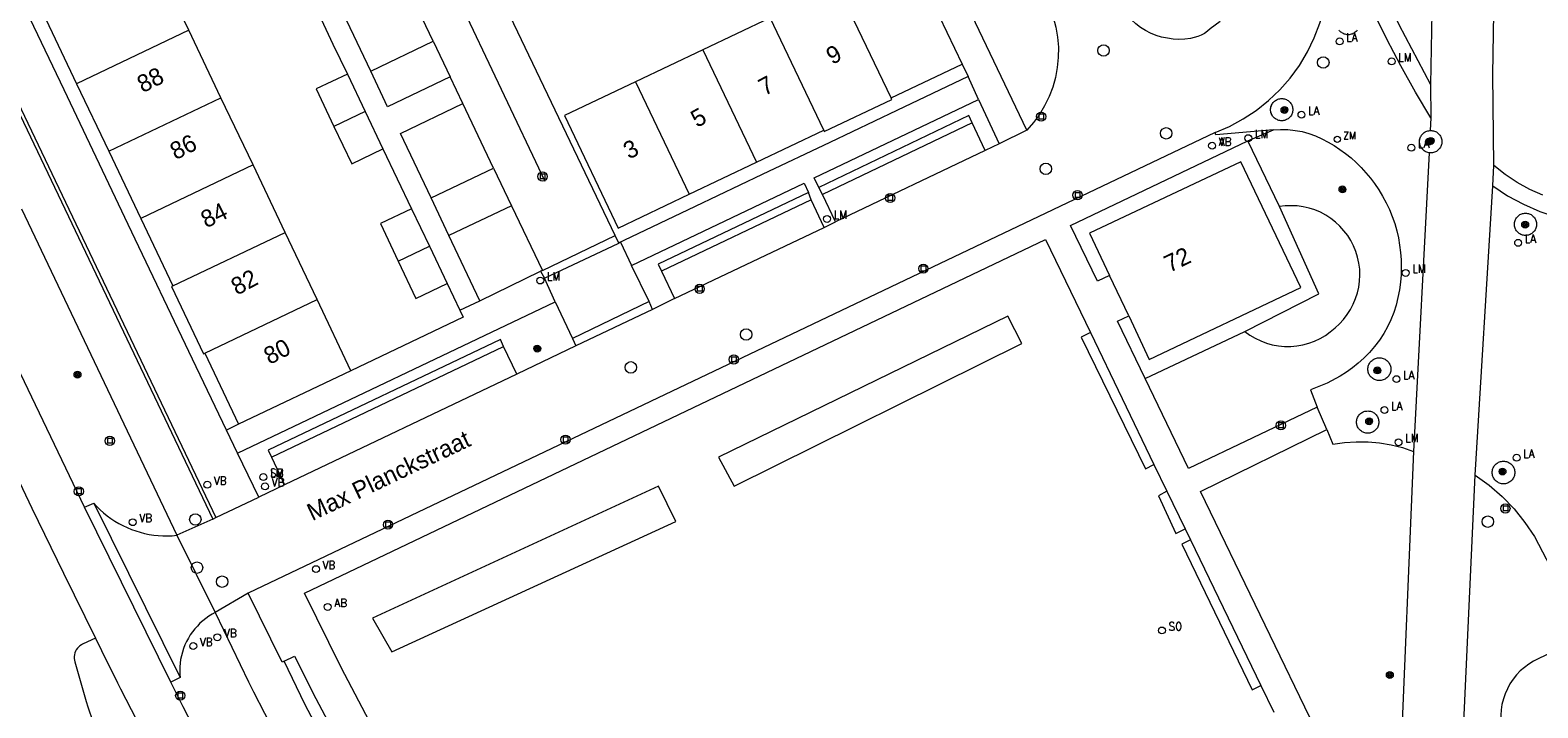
# Model space of a CAD drawing. Header units: metres. Extents: x 138165 to 154469, y 480134 to 494189.
# Tile 254 of 256: x 147945 to 148054, y 485575 to 485624. Entities that reach past the tile are written whole.
import ezdxf

# ---------------------------------------------------------------- set-up
doc = ezdxf.new("R2010")
doc.units = ezdxf.units.M
doc.header["$LTSCALE"] = 0.001
doc.header["$MEASUREMENT"] = 0
for name, color, linetype, lineweight in [('Level 5', 7, 'Continuous', 0), ('TOP-L-topo objecten punt', 7, 'Continuous', 0), ('TOP-L-topo objecten vlak', 7, 'Continuous', 0), ('TOP-L-verharding molgoot', 7, 'Continuous', 0), ('TOP-T-topo huisnummering naamgeving', 7, 'Continuous', 0)]:
    doc.layers.add(name, color=color, linetype=linetype, lineweight=lineweight)
doc.styles.add('Style-INTL_ISO', font='INTL_ISO.shx')
doc.styles.add('Style-STANDARD', font='STANDARD.shx')

# ---------------------------------------------------------------- blocks, each defined once
blk = doc.blocks.new('24')
at = {"layer": 'TOP-L-topo objecten punt', "color": 7, "linetype": 'Continuous', "lineweight": 0}
for radius in [0.025, 0.0182, 0.0115, 0.005]:
    blk.add_circle((0, 0), radius, dxfattribs=at)
blk = doc.blocks.new('40')
at = {"layer": 'TOP-L-topo objecten punt', "color": 7, "linetype": 'Continuous', "lineweight": 0}
blk.add_circle((0, 0), 0.025, dxfattribs=at)
at = {"layer": 'TOP-L-topo objecten punt', "color": 7, "linetype": 'Continuous', "lineweight": 0, "style": 'Style-STANDARD'}
blk.add_text('LA', height=0.06, dxfattribs=at).set_placement((0.048, 0))
blk = doc.blocks.new('304')
at = {"layer": 'TOP-L-topo objecten punt', "color": 7, "linetype": 'Continuous', "lineweight": 0}
blk.add_circle((0, 0), 0.0225, dxfattribs=at)
at = {"layer": 'TOP-L-topo objecten punt', "color": 7, "linetype": 'Continuous', "lineweight": 0, "style": 'Style-STANDARD'}
blk.add_text('ZM', height=0.054, dxfattribs=at).set_placement((0.043, 0))
blk = doc.blocks.new('129')
at = {"layer": 'TOP-L-topo objecten punt', "color": 7, "linetype": 'Continuous', "lineweight": 0}
blk.add_circle((0, 0), 0.025, dxfattribs=at)
at = {"layer": 'TOP-L-topo objecten punt', "color": 7, "linetype": 'Continuous', "lineweight": 0, "style": 'Style-STANDARD'}
blk.add_text('SO', height=0.06, dxfattribs=at).set_placement((0.0483, 0))
blk = doc.blocks.new('39')
at = {"layer": 'TOP-L-topo objecten punt', "color": 7, "linetype": 'Continuous', "lineweight": 0}
for p, q in [((0.0175, 0.0175), (-0.0175, 0.0175)), ((-0.0175, 0.0175), (-0.0175, -0.0175)), ((0.0175, 0.0175), (0.0175, -0.0175)), ((0.0175, -0.0175), (-0.0175, -0.0175))]:
    blk.add_line(p, q, dxfattribs=at)
blk.add_circle((0, 0), 0.0332, dxfattribs=at)
blk = doc.blocks.new('*U13')
at = {"layer": 'Level 5', "color": 7, "linetype": 'Continuous', "lineweight": 0}
blk.add_circle((0, 0), 0.0415, dxfattribs=at)
blk = doc.blocks.new('150')
at = {"layer": 'Level 5', "color": 7, "linetype": 'Continuous', "lineweight": 0}
blk.add_blockref('*U13', (0, 0), dxfattribs=at)
blk = doc.blocks.new('16')
at = {"layer": 'TOP-L-topo objecten punt', "color": 7, "linetype": 'Continuous', "lineweight": 0}
blk.add_circle((0, 0), 0.025, dxfattribs=at)
at = {"layer": 'TOP-L-topo objecten punt', "color": 7, "linetype": 'Continuous', "lineweight": 0, "style": 'Style-STANDARD'}
blk.add_text('LM', height=0.06, dxfattribs=at).set_placement((0.0483, 0))
blk = doc.blocks.new('11')
at = {"layer": 'TOP-L-topo objecten punt', "color": 7, "linetype": 'Continuous', "lineweight": 0}
blk.add_circle((0, 0), 0.025, dxfattribs=at)
at = {"layer": 'TOP-L-topo objecten punt', "color": 7, "linetype": 'Continuous', "lineweight": 0, "style": 'Style-STANDARD'}
blk.add_text('AB', height=0.06, dxfattribs=at).set_placement((0.0483, 0))
blk = doc.blocks.new('14')
at = {"layer": 'TOP-L-topo objecten punt', "color": 7, "linetype": 'Continuous', "lineweight": 0}
blk.add_circle((0, 0), 0.025, dxfattribs=at)
at = {"layer": 'TOP-L-topo objecten punt', "color": 7, "linetype": 'Continuous', "lineweight": 0, "style": 'Style-STANDARD'}
blk.add_text('VB', height=0.06, dxfattribs=at).set_placement((0.0483, 0))
blk = doc.blocks.new('175')
at = {"layer": 'TOP-L-topo objecten punt', "color": 7, "linetype": 'Continuous', "lineweight": 0}
blk.add_circle((0, 0), 0.025, dxfattribs=at)
at = {"layer": 'TOP-L-topo objecten punt', "color": 7, "linetype": 'Continuous', "lineweight": 0, "style": 'Style-STANDARD'}
blk.add_text('SB', height=0.06, dxfattribs=at).set_placement((0.0483, 0))

msp = doc.modelspace()

# ---------------------------------------------------------------- linework, layer by layer
at = {"layer": 'TOP-L-topo objecten vlak', "flags": 128}
for points in [[(147884.77, 485741.57), (147957.77, 485588.5)], [(147885.01, 485741.7), (147958, 485588.6)], [(147878.57, 485731.32), (147879.18, 485728.69), (147879.73, 485726.46), (147880.47, 485724.27), (147881.39, 485722.16), (147942.42, 485594.01), (147944.68, 485589.29), (147946.97, 485584.58), (147949.29, 485579.88)], [(148047.82, 485638.49), (148046.53, 485638.45), (148045.24, 485638.53), (148043.97, 485638.71), (148042.72, 485639.01), (148042, 485639.23), (148041.3, 485639.52), (148040.62, 485639.86), (148039.98, 485640.27), (148039.37, 485640.72), (148038.81, 485641.22), (148038.29, 485641.78), (148037.82, 485642.37), (148037.4, 485643), (148035.58, 485642.14), (148039.6, 485633.64), (148041.62, 485628.66), (148043.66, 485624.31), (148045.95, 485619.96)], [(148047.82, 485638.49), (148047.55, 485637.47), (148046.72, 485633.42), (148046.21, 485629.31), (148046.04, 485625.17), (148045.95, 485619.96)], [(148050.54, 485614.1), (148050.47, 485620.69), (148050.57, 485626.66), (148051.22, 485632.59), (148052.41, 485638.44)], [(147973.73, 485623.11), (147969.27, 485632.48)], [(148030.35, 485616.48), (148031.39, 485616.93), (148032.39, 485617.47), (148033.33, 485618.09), (148034.22, 485618.8), (148035.04, 485619.58), (148035.79, 485620.43), (148036.46, 485621.35), (148037.05, 485622.32), (148037.54, 485623.34), (148037.95, 485624.4), (148038.28, 485625.41), (148038.52, 485626.45), (148038.67, 485627.51), (148038.73, 485628.57), (148038.7, 485629.64), (148038.58, 485630.69), (148038.37, 485631.74), (148038.07, 485632.76)], [(148045.98, 485617.56), (148044.86, 485619.42), (148043.8, 485621.32), (148042.8, 485623.25), (148038.07, 485632.76)], [(147969.21, 485620.92), (147964.75, 485630.33)], [(147956.05, 485623.89), (147953.58, 485629.03)], [(148008.16, 485629.58), (148012.04, 485621.45)], [(148016.72, 485616.65), (148011.95, 485626.68), (148014.33, 485627.83)], [(148030.72, 485624.53), (148030.01, 485623.99), (148029.8, 485623.82), (148029.58, 485623.67), (148029.34, 485623.55), (148029.1, 485623.44), (148028.84, 485623.36), (148028.58, 485623.3), (148028.16, 485623.25), (148027.74, 485623.23), (148027.32, 485623.25), (148026.9, 485623.31), (148026.48, 485623.4), (148026.08, 485623.52), (148025.69, 485623.68), (148025.31, 485623.88), (148024.95, 485624.1), (148024.61, 485624.35), (148024.3, 485624.64), (148024.01, 485624.94), (148023.74, 485625.27), (148022.16, 485628.52)], [(148006.89, 485618.99), (148003.01, 485627.12)], [(148018.31, 485625.7), (148018.38, 485625.52), (148018.63, 485624.83), (148018.82, 485624.12), (148018.95, 485623.4), (148019.01, 485622.66), (148019, 485621.93), (148018.93, 485621.2), (148018.79, 485620.48), (148018.6, 485619.77), (148018.33, 485619.09), (148018.01, 485618.43), (148017.63, 485617.8), (148017.2, 485617.21), (148016.72, 485616.65)], [(147958.76, 485594.94), (147956.3, 485600.08), (147951.66, 485609.83), (147949.33, 485614.7), (147947.01, 485619.58), (147944.56, 485624.72)], [(147945.46, 485625.15), (147947.91, 485620.01)], [(147965.45, 485625.05), (147966.48, 485622.88), (147967.52, 485620.71)], [(147986.92, 485609.02), (147979.04, 485625.47)], [(147998.14, 485624.8), (147993.27, 485622.48)], [(148002.02, 485616.67), (147998.14, 485624.8)], [(147956.05, 485623.89), (147947.91, 485620.01)], [(147958.37, 485619.01), (147956.05, 485623.89)], [(148040.65, 485623.91), (148040.61, 485623.86), (148040.56, 485623.81), (148040.51, 485623.76), (148040.46, 485623.72), (148040.4, 485623.68), (148040.33, 485623.65), (148040.27, 485623.62), (148040.2, 485623.6), (148040.13, 485623.58), (148040.06, 485623.57), (148039.99, 485623.57), (148039.92, 485623.57), (148039.85, 485623.58), (148039.78, 485623.6), (148039.71, 485623.62), (148039.65, 485623.65), (148039.59, 485623.68), (148039.53, 485623.72), (148039.47, 485623.76), (148039.42, 485623.81), (148039.37, 485623.86), (148039.33, 485623.91)], [(147969.21, 485620.92), (147973.73, 485623.11)], [(147973.73, 485623.11), (147974.96, 485620.52)], [(147993.27, 485622.48), (147988.39, 485620.15)], [(147993.27, 485622.48), (147997.14, 485614.34)], [(148006.89, 485618.99), (148012.04, 485621.45)], [(148012.04, 485621.45), (148012.47, 485620.54)], [(147967.52, 485620.71), (147965.26, 485619.64), (147966.55, 485616.93)], [(147967.52, 485620.71), (147968.81, 485618.01)], [(147974.96, 485620.52), (147970.43, 485618.34), (147969.21, 485620.92)], [(147975.89, 485618.59), (147974.96, 485620.52)], [(147988.39, 485620.15), (147983.24, 485617.71), (147987.12, 485609.57), (147992.27, 485612.02)], [(148012.47, 485620.54), (148007.32, 485618.09), (148002.45, 485615.77), (147997.57, 485613.44), (147992.7, 485611.12), (147987.55, 485608.66), (147987.29, 485608.56)], [(147988.39, 485620.15), (147992.27, 485612.02)], [(148013.22, 485618.88), (148012.47, 485620.54)], [(147947.91, 485620.01), (147950.24, 485615.13)], [(147950.24, 485615.13), (147958.37, 485619.01)], [(147960.69, 485614.14), (147958.37, 485619.01)], [(148002.02, 485616.67), (148002.06, 485616.57), (148006.94, 485618.89), (148006.89, 485618.99)], [(148035.98, 485618.14), (148035.98, 485618.07), (148035.97, 485618.01), (148035.96, 485617.94), (148035.93, 485617.87), (148035.91, 485617.81), (148035.88, 485617.74), (148035.84, 485617.68), (148035.8, 485617.63), (148035.75, 485617.58), (148035.7, 485617.53), (148035.64, 485617.49), (148035.58, 485617.45), (148035.52, 485617.42), (148035.45, 485617.39), (148035.39, 485617.37), (148035.32, 485617.35), (148035.25, 485617.34), (148035.18, 485617.34), (148035.11, 485617.34), (148035.04, 485617.35), (148034.97, 485617.37), (148034.91, 485617.39), (148034.84, 485617.42), (148034.78, 485617.45), (148034.72, 485617.49), (148034.66, 485617.53), (148034.61, 485617.58), (148034.57, 485617.63), (148034.52, 485617.68), (148034.48, 485617.74), (148034.45, 485617.81), (148034.43, 485617.87), (148034.4, 485617.94), (148034.39, 485618.01), (148034.38, 485618.07), (148034.38, 485618.14), (148034.38, 485618.21), (148034.39, 485618.28), (148034.4, 485618.35), (148034.43, 485618.42), (148034.45, 485618.48), (148034.48, 485618.55), (148034.52, 485618.6), (148034.57, 485618.66), (148034.61, 485618.71), (148034.66, 485618.76), (148034.72, 485618.8), (148034.78, 485618.84), (148034.84, 485618.87), (148034.91, 485618.9), (148034.97, 485618.92), (148035.04, 485618.93), (148035.11, 485618.95), (148035.18, 485618.95), (148035.25, 485618.95), (148035.32, 485618.93), (148035.39, 485618.92), (148035.45, 485618.9), (148035.52, 485618.87), (148035.58, 485618.84), (148035.64, 485618.8), (148035.7, 485618.76), (148035.75, 485618.71), (148035.8, 485618.66), (148035.84, 485618.6), (148035.88, 485618.55), (148035.91, 485618.48), (148035.93, 485618.42), (148035.96, 485618.35), (148035.97, 485618.28), (148035.98, 485618.21), (148035.98, 485618.14)], [(148045.95, 485619.96), (148045.98, 485617.56)], [(147968.81, 485618.01), (147966.55, 485616.93)], [(147968.81, 485618.01), (147970.1, 485615.3)], [(147973.59, 485611.75), (147971.36, 485616.42), (147975.89, 485618.59)], [(147978.11, 485613.9), (147975.89, 485618.59)], [(148001.65, 485612.51), (148001.33, 485613.2), (148013.22, 485618.88)], [(148013.22, 485618.88), (148014.73, 485615.66)], [(147966.55, 485616.93), (147967.84, 485614.22), (147970.1, 485615.3)], [(148012.76, 485617.18), (148012.52, 485617.72), (148001.65, 485612.51)], [(148012.76, 485617.18), (148001.93, 485612.01)], [(148013.7, 485615.19), (148012.76, 485617.18)], [(148045.98, 485617.56), (148045.93, 485616.64)], [(148030.35, 485616.48), (147960.34, 485583.14)], [(147997.14, 485614.34), (148002.02, 485616.67)], [(148014.73, 485615.66), (148013.7, 485615.19)], [(148016.72, 485616.65), (148014.73, 485615.66)], [(148022.7, 485606.14), (148021.85, 485605.73), (148019.89, 485609.76), (148032.73, 485615.89)], [(148034.58, 485616.69), (148030.41, 485616.31), (148030.35, 485616.48)], [(148032.73, 485615.89), (148034.58, 485616.69)], [(148035.01, 485611.12), (148032.73, 485615.89)], [(148034.58, 485616.69), (148035.1, 485616.71), (148035.63, 485616.7), (148036.15, 485616.64), (148036.67, 485616.55), (148037.15, 485616.42), (148037.63, 485616.24), (148038.09, 485616.03), (148038.54, 485615.8), (148038.97, 485615.54), (148039.39, 485615.26), (148039.8, 485614.97), (148040.2, 485614.65), (148040.58, 485614.31), (148040.94, 485613.96), (148041.28, 485613.58), (148041.61, 485613.19), (148041.91, 485612.79), (148042.21, 485612.34), (148042.49, 485611.88), (148042.75, 485611.4), (148042.98, 485610.91), (148043.18, 485610.41), (148043.36, 485609.9), (148043.51, 485609.38), (148043.63, 485608.86), (148043.72, 485608.33), (148043.79, 485607.8), (148043.83, 485607.26), (148043.84, 485606.72), (148043.82, 485606.19), (148043.78, 485605.66), (148043.7, 485605.1), (148043.59, 485604.54), (148043.46, 485603.99), (148043.29, 485603.45), (148043.08, 485602.93), (148042.84, 485602.42), (148042.57, 485601.93), (148042.25, 485601.45), (148041.9, 485601), (148041.53, 485600.57), (148041.13, 485600.16), (148040.71, 485599.78), (148040.3, 485599.44), (148039.86, 485599.13), (148039.41, 485598.84), (148038.47, 485598.34), (148037.26, 485597.86), (148037.74, 485596.6)], [(148045.85, 485615.02), (148045.83, 485615.02), (148045.76, 485615.04), (148045.69, 485615.06), (148045.62, 485615.09), (148045.56, 485615.12), (148045.5, 485615.16), (148045.45, 485615.2), (148045.39, 485615.25), (148045.35, 485615.3), (148045.3, 485615.36), (148045.27, 485615.42), (148045.23, 485615.48), (148045.2, 485615.55), (148045.18, 485615.61), (148045.17, 485615.68), (148045.16, 485615.75), (148045.16, 485615.82), (148045.16, 485615.9), (148045.17, 485615.97), (148045.18, 485616.03), (148045.2, 485616.1), (148045.23, 485616.17), (148045.27, 485616.23), (148045.3, 485616.29), (148045.35, 485616.35), (148045.39, 485616.4), (148045.45, 485616.45), (148045.5, 485616.49), (148045.56, 485616.53), (148045.62, 485616.56), (148045.69, 485616.59), (148045.76, 485616.61), (148045.83, 485616.62), (148045.9, 485616.63), (148045.93, 485616.64)], [(148045.93, 485616.64), (148045.97, 485616.64), (148046.04, 485616.63), (148046.11, 485616.62), (148046.18, 485616.61), (148046.25, 485616.59), (148046.31, 485616.56), (148046.38, 485616.53), (148046.43, 485616.49), (148046.49, 485616.45), (148046.54, 485616.4), (148046.59, 485616.35), (148046.63, 485616.29), (148046.67, 485616.23), (148046.7, 485616.17), (148046.73, 485616.1), (148046.75, 485616.03), (148046.77, 485615.97), (148046.78, 485615.9), (148046.78, 485615.82), (148046.78, 485615.75), (148046.77, 485615.68), (148046.75, 485615.61), (148046.73, 485615.55), (148046.7, 485615.48), (148046.67, 485615.42), (148046.63, 485615.36), (148046.59, 485615.3), (148046.54, 485615.25), (148046.49, 485615.2), (148046.43, 485615.16), (148046.38, 485615.12), (148046.31, 485615.09), (148046.25, 485615.06), (148046.18, 485615.04), (148046.11, 485615.02), (148046.04, 485615.02), (148045.97, 485615.01), (148045.9, 485615.02), (148045.85, 485615.02)], [(147950.24, 485615.13), (147952.56, 485610.26)], [(147970.1, 485615.3), (147971.13, 485613.13), (147972.17, 485610.97)], [(148013.7, 485615.19), (148002.86, 485610.03)], [(148045.85, 485615.02), (148044.73, 485593.39)], [(147960.69, 485614.14), (147952.56, 485610.26)], [(147963.02, 485609.26), (147960.69, 485614.14)], [(147973.59, 485611.75), (147978.11, 485613.9)], [(147978.11, 485613.9), (147979.4, 485611.18)], [(147992.27, 485612.02), (147997.14, 485614.34)], [(148024.1, 485603.21), (148025.58, 485600.06), (148036.56, 485605.27), (148032.23, 485614.37), (148021.27, 485609.21), (148022.7, 485606.14)], [(148050.46, 485612.62), (148050.54, 485614.1)], [(148054.09, 485611.95), (148053.14, 485612.37), (148052.22, 485612.87), (148051.35, 485613.45), (148050.54, 485614.1)], [(147988.1, 485606.87), (148000.6, 485612.83), (148000.91, 485612.15)], [(148001.93, 485612.01), (148001.65, 485612.51)], [(148049.2, 485591.67), (148050.46, 485612.62)], [(148050.46, 485612.62), (148051.54, 485611.91), (148052.68, 485611.3), (148053.86, 485610.78), (148055.08, 485610.37), (148056.34, 485610.07), (148057.61, 485609.87), (148058.9, 485609.78), (148060.19, 485609.81), (148061.47, 485609.94), (148062.74, 485610.18), (148063.98, 485610.53), (148065.19, 485610.99), (148066.35, 485611.54)], [(147974.88, 485609.04), (147973.59, 485611.75)], [(148000.91, 485612.15), (147990.02, 485606.95), (147990.28, 485606.45)], [(148001.11, 485611.61), (147990.28, 485606.45)], [(148001.11, 485611.61), (148000.91, 485612.15)], [(148002.05, 485609.62), (148001.11, 485611.61)], [(148002.86, 485610.03), (148001.93, 485612.01)], [(147943.92, 485610.96), (147955.17, 485587.32)], [(147952.56, 485610.26), (147954.88, 485605.39)], [(147972.17, 485610.97), (147969.91, 485609.89), (147971.2, 485607.18)], [(147972.17, 485610.97), (147973.46, 485608.26)], [(147979.4, 485611.18), (147974.88, 485609.04)], [(147979.4, 485611.18), (147981.66, 485606.5)], [(148032.52, 485602.08), (148032.88, 485601.82), (148033.26, 485601.59), (148033.66, 485601.4), (148034.07, 485601.24), (148034.5, 485601.12), (148034.94, 485601.04), (148035.38, 485601), (148035.83, 485600.99), (148036.27, 485601.03), (148036.71, 485601.11), (148037.14, 485601.23), (148037.55, 485601.38), (148037.96, 485601.57), (148038.34, 485601.79), (148038.7, 485602.05), (148039.04, 485602.34), (148039.36, 485602.64), (148039.66, 485602.96), (148039.92, 485603.3), (148040.16, 485603.67), (148040.36, 485604.05), (148040.53, 485604.46), (148040.66, 485604.87), (148040.76, 485605.29), (148040.82, 485605.73), (148040.84, 485606.16), (148040.83, 485606.6), (148040.77, 485607.03), (148040.68, 485607.46), (148040.55, 485607.87), (148040.39, 485608.28), (148040.19, 485608.66), (148039.96, 485609.03), (148039.69, 485609.38), (148039.4, 485609.7), (148039.08, 485610), (148038.74, 485610.27), (148038.37, 485610.51), (148037.99, 485610.71), (148037.58, 485610.88), (148037.17, 485611.01), (148036.74, 485611.11), (148036.31, 485611.17), (148035.88, 485611.19), (148035.44, 485611.18), (148035.01, 485611.12)], [(148032.52, 485602.08), (148037.88, 485604.81), (148035.01, 485611.12)], [(148053.64, 485609.84), (148053.64, 485609.77), (148053.62, 485609.7), (148053.61, 485609.63), (148053.59, 485609.56), (148053.56, 485609.5), (148053.53, 485609.44), (148053.49, 485609.38), (148053.45, 485609.32), (148053.4, 485609.27), (148053.35, 485609.22), (148053.3, 485609.18), (148053.24, 485609.14), (148053.17, 485609.11), (148053.11, 485609.08), (148053.04, 485609.06), (148052.97, 485609.05), (148052.9, 485609.04), (148052.83, 485609.03), (148052.76, 485609.04), (148052.69, 485609.05), (148052.62, 485609.06), (148052.56, 485609.08), (148052.49, 485609.11), (148052.43, 485609.14), (148052.37, 485609.18), (148052.32, 485609.22), (148052.27, 485609.27), (148052.22, 485609.32), (148052.17, 485609.38), (148052.14, 485609.44), (148052.1, 485609.5), (148052.08, 485609.56), (148052.06, 485609.63), (148052.04, 485609.7), (148052.03, 485609.77), (148052.03, 485609.84), (148052.03, 485609.91), (148052.04, 485609.98), (148052.06, 485610.05), (148052.08, 485610.11), (148052.1, 485610.18), (148052.14, 485610.24), (148052.17, 485610.3), (148052.22, 485610.36), (148052.27, 485610.41), (148052.32, 485610.46), (148052.37, 485610.5), (148052.43, 485610.54), (148052.49, 485610.57), (148052.56, 485610.59), (148052.62, 485610.62), (148052.69, 485610.63), (148052.76, 485610.64), (148052.83, 485610.64), (148052.9, 485610.64), (148052.97, 485610.63), (148053.04, 485610.62), (148053.11, 485610.59), (148053.17, 485610.57), (148053.24, 485610.54), (148053.3, 485610.5), (148053.35, 485610.46), (148053.4, 485610.41), (148053.45, 485610.36), (148053.49, 485610.3), (148053.53, 485610.24), (148053.56, 485610.18), (148053.59, 485610.11), (148053.61, 485610.05), (148053.62, 485609.98), (148053.64, 485609.91), (148053.64, 485609.84)], [(147954.88, 485605.39), (147963.02, 485609.26)], [(147965.34, 485604.39), (147963.02, 485609.26)], [(147991.2, 485604.47), (148002.05, 485609.62)], [(148002.05, 485609.62), (148002.86, 485610.03)], [(148038.11, 485567.34), (148038.64, 485566.25), (147992.01, 485543.84), (147990.63, 485543.2), (147989.23, 485542.63), (147987.79, 485542.15), (147972.86, 485567.2), (147969.88, 485572.42), (147967.07, 485577.74), (147964.43, 485583.14), (148018.07, 485608.75), (148021.33, 485602.01)], [(147971.2, 485607.18), (147973.46, 485608.26)], [(147973.46, 485608.26), (147974.75, 485605.55)], [(147977.12, 485604.31), (147974.88, 485609.04)], [(147981.66, 485606.5), (147986.92, 485609.02)], [(147981.79, 485605.93), (147987.17, 485608.48)], [(147987.17, 485608.48), (147986.92, 485609.02)], [(147987.29, 485608.56), (147987.17, 485608.48)], [(147987.29, 485608.56), (147988.1, 485606.87)], [(147971.2, 485607.18), (147972.49, 485604.47), (147974.75, 485605.55)], [(147977.12, 485604.31), (147981.51, 485606.46)], [(147981.66, 485606.5), (147981.51, 485606.46)], [(147981.51, 485606.46), (147981.79, 485605.93)], [(147982.56, 485604.22), (147981.79, 485605.93)], [(147989.38, 485604.24), (147988.1, 485606.87)], [(147990.28, 485606.45), (147991.2, 485604.47)], [(148024.1, 485603.21), (148022.7, 485606.14)], [(147954.88, 485605.39), (147954.79, 485605.34), (147957.11, 485600.46), (147957.21, 485600.51)], [(147974.75, 485605.55), (147975.67, 485603.62)], [(147957.21, 485600.51), (147965.34, 485604.39)], [(147959.57, 485593.27), (147982.56, 485604.22)], [(147967.78, 485599.24), (147965.34, 485604.39)], [(147975.67, 485603.62), (147977.12, 485604.31)], [(147982.56, 485604.22), (147983.83, 485601.57)], [(147989.38, 485604.24), (147983.83, 485601.57)], [(147989.61, 485603.68), (147984.06, 485601.05)], [(147989.61, 485603.68), (147989.38, 485604.24)], [(147991.2, 485604.47), (147989.61, 485603.68)], [(147975.67, 485603.62), (147975.91, 485603.11), (147967.78, 485599.24)], [(148016.35, 485601.2), (148015.34, 485603.18), (147994.4, 485592.97), (147995.53, 485590.87), (148016.35, 485601.2)], [(148025.29, 485598.68), (148023.3, 485602.83), (148024.1, 485603.21)], [(147948.48, 485589.35), (147942.51, 485601.86)], [(147978.84, 485601), (147978.6, 485601.51), (147961.78, 485593.49), (147962.02, 485592.98)], [(147983.83, 485601.57), (147984.06, 485601.05)], [(148021.33, 485602.01), (148020.66, 485601.68), (148025.32, 485592.14), (148025.93, 485592.46)], [(148021.33, 485602.01), (148025.93, 485592.46)], [(148025.29, 485598.68), (148032.52, 485602.08)], [(147957.21, 485600.51), (147959.65, 485595.36)], [(147962.02, 485592.98), (147978.84, 485601)], [(147979.79, 485598.99), (147978.84, 485601)], [(147984.06, 485601.05), (147979.79, 485598.99)], [(148043.08, 485599.35), (148043.08, 485599.28), (148043.07, 485599.21), (148043.05, 485599.14), (148043.03, 485599.07), (148043, 485599), (148042.97, 485598.94), (148042.93, 485598.88), (148042.89, 485598.82), (148042.84, 485598.77), (148042.78, 485598.72), (148042.73, 485598.67), (148042.67, 485598.63), (148042.6, 485598.6), (148042.53, 485598.57), (148042.46, 485598.55), (148042.39, 485598.54), (148042.32, 485598.53), (148042.25, 485598.52), (148042.18, 485598.53), (148042.11, 485598.54), (148042.04, 485598.55), (148041.97, 485598.57), (148041.9, 485598.6), (148041.84, 485598.63), (148041.77, 485598.67), (148041.72, 485598.72), (148041.66, 485598.77), (148041.61, 485598.82), (148041.57, 485598.88), (148041.53, 485598.94), (148041.5, 485599), (148041.47, 485599.07), (148041.45, 485599.14), (148041.43, 485599.21), (148041.42, 485599.28), (148041.42, 485599.35), (148041.42, 485599.42), (148041.43, 485599.5), (148041.45, 485599.57), (148041.47, 485599.64), (148041.5, 485599.7), (148041.53, 485599.77), (148041.57, 485599.83), (148041.61, 485599.89), (148041.66, 485599.94), (148041.72, 485599.99), (148041.77, 485600.03), (148041.84, 485600.07), (148041.9, 485600.1), (148041.97, 485600.13), (148042.04, 485600.15), (148042.11, 485600.17), (148042.18, 485600.18), (148042.25, 485600.18), (148042.32, 485600.18), (148042.39, 485600.17), (148042.46, 485600.15), (148042.53, 485600.13), (148042.6, 485600.1), (148042.67, 485600.07), (148042.73, 485600.03), (148042.78, 485599.99), (148042.84, 485599.94), (148042.89, 485599.89), (148042.93, 485599.83), (148042.97, 485599.77), (148043, 485599.7), (148043.03, 485599.64), (148043.05, 485599.57), (148043.07, 485599.5), (148043.08, 485599.42), (148043.08, 485599.35)], [(147967.78, 485599.24), (147959.65, 485595.36)], [(147979.79, 485598.99), (147962.98, 485590.97)], [(148037.74, 485596.6), (148028.42, 485592.16), (148025.29, 485598.68)], [(148038.45, 485594.98), (148037.74, 485596.6)], [(148042.22, 485595.52), (148042.21, 485595.45), (148042.2, 485595.38), (148042.19, 485595.31), (148042.17, 485595.24), (148042.14, 485595.17), (148042.11, 485595.11), (148042.07, 485595.05), (148042.03, 485595), (148041.98, 485594.95), (148041.93, 485594.9), (148041.87, 485594.85), (148041.81, 485594.82), (148041.75, 485594.78), (148041.68, 485594.76), (148041.62, 485594.74), (148041.55, 485594.72), (148041.48, 485594.71), (148041.41, 485594.71), (148041.34, 485594.71), (148041.27, 485594.72), (148041.2, 485594.74), (148041.13, 485594.76), (148041.07, 485594.78), (148041, 485594.82), (148040.95, 485594.85), (148040.89, 485594.9), (148040.84, 485594.95), (148040.79, 485595), (148040.75, 485595.05), (148040.71, 485595.11), (148040.68, 485595.17), (148040.65, 485595.24), (148040.63, 485595.31), (148040.61, 485595.38), (148040.6, 485595.45), (148040.6, 485595.52), (148040.6, 485595.59), (148040.61, 485595.66), (148040.63, 485595.73), (148040.65, 485595.79), (148040.68, 485595.86), (148040.71, 485595.92), (148040.75, 485595.98), (148040.79, 485596.04), (148040.84, 485596.09), (148040.89, 485596.14), (148040.95, 485596.18), (148041, 485596.22), (148041.07, 485596.25), (148041.13, 485596.28), (148041.2, 485596.3), (148041.27, 485596.31), (148041.34, 485596.32), (148041.41, 485596.33), (148041.48, 485596.32), (148041.55, 485596.31), (148041.62, 485596.3), (148041.68, 485596.28), (148041.75, 485596.25), (148041.81, 485596.22), (148041.87, 485596.18), (148041.93, 485596.14), (148041.98, 485596.09), (148042.03, 485596.04), (148042.07, 485595.98), (148042.11, 485595.92), (148042.14, 485595.86), (148042.17, 485595.79), (148042.19, 485595.73), (148042.2, 485595.66), (148042.21, 485595.59), (148042.22, 485595.52)], [(147959.65, 485595.36), (147958.76, 485594.94)], [(147959.57, 485593.27), (147958.76, 485594.94)], [(148042.26, 485563.7), (148029.31, 485590.49), (148038.45, 485594.98)], [(148038.45, 485594.98), (148038.89, 485593.91), (148039.73, 485594.04), (148040.58, 485594.1), (148041.43, 485594.1), (148042.27, 485594.02), (148043.11, 485593.88), (148043.93, 485593.67), (148044.73, 485593.39)], [(147961.12, 485590.09), (147959.57, 485593.27)], [(147962.02, 485592.98), (147962.98, 485590.97)], [(148044.73, 485593.39), (148043.74, 485569.78), (148043.66, 485568.52), (148043.47, 485567.28), (148043.17, 485566.05), (148042.77, 485564.86), (148042.26, 485563.7)], [(148025.93, 485592.46), (148026.86, 485590.51)], [(148044.88, 485559.89), (148045.66, 485560.83), (148046.34, 485561.85), (148046.92, 485562.92), (148047.4, 485564.04), (148047.78, 485565.21), (148048.04, 485566.4), (148049.2, 485591.67)], [(148049.2, 485591.67), (148050.21, 485590.94), (148051.15, 485590.13), (148052.01, 485589.23), (148052.79, 485588.26), (148053.48, 485587.23), (148054.07, 485586.13), (148055.61, 485583.18), (148057.02, 485579.98)], [(148052.05, 485591.87), (148052.05, 485591.8), (148052.04, 485591.73), (148052.03, 485591.66), (148052.01, 485591.59), (148051.98, 485591.52), (148051.95, 485591.46), (148051.91, 485591.4), (148051.86, 485591.34), (148051.82, 485591.29), (148051.76, 485591.24), (148051.71, 485591.2), (148051.65, 485591.16), (148051.58, 485591.13), (148051.52, 485591.1), (148051.45, 485591.08), (148051.38, 485591.06), (148051.31, 485591.06), (148051.24, 485591.05), (148051.17, 485591.06), (148051.1, 485591.06), (148051.03, 485591.08), (148050.96, 485591.1), (148050.89, 485591.13), (148050.83, 485591.16), (148050.77, 485591.2), (148050.71, 485591.24), (148050.66, 485591.29), (148050.61, 485591.34), (148050.57, 485591.4), (148050.53, 485591.46), (148050.5, 485591.52), (148050.47, 485591.59), (148050.45, 485591.66), (148050.44, 485591.73), (148050.43, 485591.8), (148050.42, 485591.87), (148050.43, 485591.94), (148050.44, 485592.01), (148050.45, 485592.08), (148050.47, 485592.15), (148050.5, 485592.21), (148050.53, 485592.28), (148050.57, 485592.34), (148050.61, 485592.39), (148050.66, 485592.44), (148050.71, 485592.49), (148050.77, 485592.54), (148050.83, 485592.57), (148050.89, 485592.61), (148050.96, 485592.63), (148051.03, 485592.66), (148051.1, 485592.67), (148051.17, 485592.68), (148051.24, 485592.68), (148051.31, 485592.68), (148051.38, 485592.67), (148051.45, 485592.66), (148051.52, 485592.63), (148051.58, 485592.61), (148051.65, 485592.57), (148051.71, 485592.54), (148051.76, 485592.49), (148051.82, 485592.44), (148051.86, 485592.39), (148051.91, 485592.34), (148051.95, 485592.28), (148051.98, 485592.21), (148052.01, 485592.15), (148052.03, 485592.08), (148052.04, 485592.01), (148052.05, 485591.94), (148052.05, 485591.87)], [(147962.98, 485590.97), (147961.12, 485590.09)], [(147970.74, 485578.88), (147991.3, 485588.32), (147990.04, 485590.89), (147969.33, 485581.31), (147970.74, 485578.88)], [(147948.48, 485589.35), (147949.16, 485589.65)], [(147949.16, 485589.65), (147955.42, 485577.02)], [(147949.16, 485589.65), (147949.39, 485589.4), (147949.62, 485589.17), (147949.87, 485588.94), (147950.14, 485588.73), (147950.4, 485588.53), (147950.68, 485588.35), (147950.97, 485588.18), (147951.27, 485588.02), (147951.57, 485587.88), (147951.88, 485587.75), (147952.2, 485587.64), (147952.52, 485587.54), (147952.84, 485587.45), (147953.17, 485587.39), (147953.5, 485587.34), (147953.83, 485587.3), (147954.17, 485587.28), (147954.5, 485587.28), (147954.84, 485587.29), (147955.17, 485587.32), (147955.17, 485587.32)], [(147958, 485588.6), (147961.12, 485590.09)], [(148026.86, 485590.51), (148026.26, 485590.19), (148027.51, 485587.46), (148028.18, 485587.8)], [(148026.86, 485590.51), (148028.18, 485587.8)], [(147954.74, 485576.69), (147948.48, 485589.35)], [(147957.77, 485588.5), (147955.17, 485587.32)], [(147957.77, 485588.5), (147958, 485588.6)], [(147955.17, 485587.32), (147957.96, 485581.73)], [(148028.18, 485587.8), (148028.58, 485586.99)], [(148028.58, 485586.99), (148027.95, 485586.68), (148033.04, 485576.12), (148033.66, 485576.44)], [(148028.58, 485586.99), (148033.66, 485576.44)], [(147960.34, 485583.14), (147957.96, 485581.73)], [(147962.94, 485578.21), (147962.8, 485578.13), (147960.34, 485583.14)], [(147957.96, 485581.73), (147957.72, 485581.6), (147957.49, 485581.46), (147957.27, 485581.3), (147957.05, 485581.13), (147956.85, 485580.95), (147956.66, 485580.75), (147956.47, 485580.55), (147956.3, 485580.33), (147956.15, 485580.11), (147956.01, 485579.87), (147955.88, 485579.63), (147955.76, 485579.38), (147955.66, 485579.13), (147955.58, 485578.86), (147955.51, 485578.6), (147955.45, 485578.33), (147955.42, 485578.06), (147955.39, 485577.79), (147955.39, 485577.51), (147955.4, 485577.24), (147955.42, 485577.02)], [(147957.96, 485581.73), (147960.37, 485576.71), (147960.73, 485575.99), (147961.51, 485574.45), (147962.3, 485572.92), (147963.11, 485571.41), (147963.94, 485569.89), (147964.78, 485568.39), (147965.63, 485566.89), (147966.49, 485565.4), (147967.38, 485563.92), (147970.41, 485558.72)], [(147949.29, 485579.88), (147948.71, 485579.6), (147948.35, 485579.43), (147948.26, 485579.39), (147948.16, 485579.32), (147948.06, 485579.23), (147947.97, 485579.14), (147947.89, 485579.03), (147947.83, 485578.92), (147947.79, 485578.8), (147947.76, 485578.67), (147947.74, 485578.54), (147947.74, 485578.41), (147947.76, 485578.28), (147947.79, 485578.16), (147948.62, 485575.29), (147948.74, 485574.9), (147949.09, 485573.83)], [(147949.29, 485579.88), (147949.73, 485578.97), (147950.88, 485576.63), (147951.1, 485576.2), (147952.25, 485573.97), (147953.41, 485571.76), (147954.58, 485569.54), (147955.77, 485567.34), (147956.97, 485565.14), (147958.18, 485562.96), (147959.42, 485560.77), (147960.66, 485558.6), (147961.92, 485556.44), (147962.77, 485555.01)], [(148057.02, 485579.98), (148053.42, 485578.21), (148053.08, 485578), (148052.75, 485577.76), (148052.45, 485577.5), (148052.18, 485577.21), (148051.93, 485576.9), (148051.71, 485576.56), (148051.52, 485576.21), (148051.36, 485575.85), (148051.23, 485575.47), (148051.13, 485575.08), (148051.07, 485574.69), (148051.05, 485574.29), (148051.05, 485573.89), (148051.13, 485571.18), (148051.2, 485570.52), (148051.32, 485569.87), (148051.5, 485569.23), (148051.72, 485568.61), (148052, 485568.01), (148052.32, 485567.43), (148053.91, 485564.85)], [(147962.94, 485578.21), (147963.69, 485578.57), (147965.24, 485575.5), (147967.18, 485571.87), (147969.18, 485568.29), (147971.26, 485564.75), (147970.58, 485564.34)], [(147970.58, 485564.34), (147967.75, 485569), (147966.06, 485572.02), (147964.45, 485575.09), (147962.94, 485578.21)], [(147955.42, 485577.02), (147954.74, 485576.69)], [(147976.08, 485539.3), (147964.14, 485559.48), (147963.6, 485560.41), (147962.42, 485562.45), (147961.25, 485564.51), (147960.1, 485566.57), (147958.97, 485568.65), (147957.84, 485570.72), (147956.73, 485572.81), (147955.64, 485574.9), (147954.74, 485576.69)], [(148033.66, 485576.44), (148034.61, 485574.51)]]:
    msp.add_lwpolyline(points, dxfattribs=at)
at = {"layer": 'TOP-L-verharding molgoot', "flags": 128}
msp.add_lwpolyline([(147966.02, 485646.3), (147981.83, 485612.97)], dxfattribs=at)

# ---------------------------------------------------------------- block references
at = {"layer": 'TOP-L-topo objecten punt', "xscale": 10, "yscale": 10, "zscale": 10}
for name, p in [('40', (148039.37, 485623.09)), ('150', (148022.28, 485622.43)), ('16', (148043.14, 485621.64)), ('150', (148038.19, 485621.56)), ('39', (148017.76, 485617.64)), ('24', (148035.38, 485618.12)), ('40', (148036.61, 485617.78)), ('150', (148026.82, 485616.43)), ('11', (148030.14, 485615.53)), ('14', (148030.14, 485615.53)), ('16', (148032.76, 485616.08)), ('304', (148039.2, 485616)), ('40', (148044.57, 485615.39)), ('24', (148045.84, 485615.82)), ('24', (148045.97, 485615.88)), ('39', (147981.65, 485613.3)), ('150', (148018.1, 485613.86)), ('24', (148039.58, 485612.37)), ('39', (148006.83, 485611.75)), ('39', (148020.39, 485611.95)), ('16', (148002.26, 485610.23)), ('24', (148052.81, 485609.81)), ('40', (148052.3, 485608.5)), ('39', (148009.23, 485606.63)), ('16', (148044.16, 485606.32)), ('16', (147981.49, 485605.77)), ('39', (147993.03, 485605.17)), ('150', (147996.4, 485601.86)), ('24', (147981.27, 485600.84)), ('39', (147995.51, 485600.05)), ('150', (147988.05, 485599.48)), ('24', (148042.11, 485599.26)), ('24', (147947.98, 485598.95)), ('40', (148043.49, 485598.63)), ('40', (148042.62, 485596.39)), ('39', (148035.12, 485595.28)), ('24', (148041.51, 485595.58)), ('39', (147950.32, 485594.16)), ('39', (147983.32, 485594.25)), ('16', (148043.64, 485594.06)), ('40', (148052.19, 485592.94)), ('175', (147961.44, 485591.54)), ('16', (147961.44, 485591.54)), ('24', (148051.17, 485591.94)), ('39', (147948.08, 485590.5)), ('14', (147957.38, 485590.98)), ('14', (147961.56, 485590.86)), ('39', (148051.38, 485589.26)), ('14', (147951.98, 485588.27)), ('150', (147956.51, 485588.47)), ('39', (147970.46, 485588.09)), ('150', (148050.1, 485588.31)), ('150', (147956.63, 485584.98)), ('14', (147965.25, 485584.87)), ('150', (147958.45, 485583.96)), ('11', (147966.1, 485582.13)), ('129', (148026.51, 485580.43)), ('14', (147956.36, 485579.3)), ('14', (147958.11, 485579.94)), ('24', (148043.01, 485577.2)), ('39', (147955.42, 485575.71))]:
    msp.add_blockref(name, p, dxfattribs=at)

# ---------------------------------------------------------------- texts
at = {"layer": 'TOP-T-topo huisnummering naamgeving', "style": 'Style-INTL_ISO'}
for s, rotation, p in [('9', 28.3, (148002.63, 485621.37)), ('88', 26.7, (147952.7, 485619.33)), ('7', 28.3, (147997.73, 485619.12)), ('5', 29.1, (147992.84, 485616.81)), ('86', 26.4, (147955.08, 485614.48)), ('3', 26.6, (147987.91, 485614.52)), ('84', 26.1, (147957.3, 485609.54)), ('72', 25.6, (148027.05, 485606.32)), ('82', 28.2, (147959.53, 485604.67)), ('80', 27.6, (147961.89, 485599.65)), ('Max Planckstraat', 25.4, (147964.98, 485588.34))]:
    msp.add_text(s, height=1.25, rotation=rotation, dxfattribs=at).set_placement(p)

doc.saveas('drawing.dxf')
